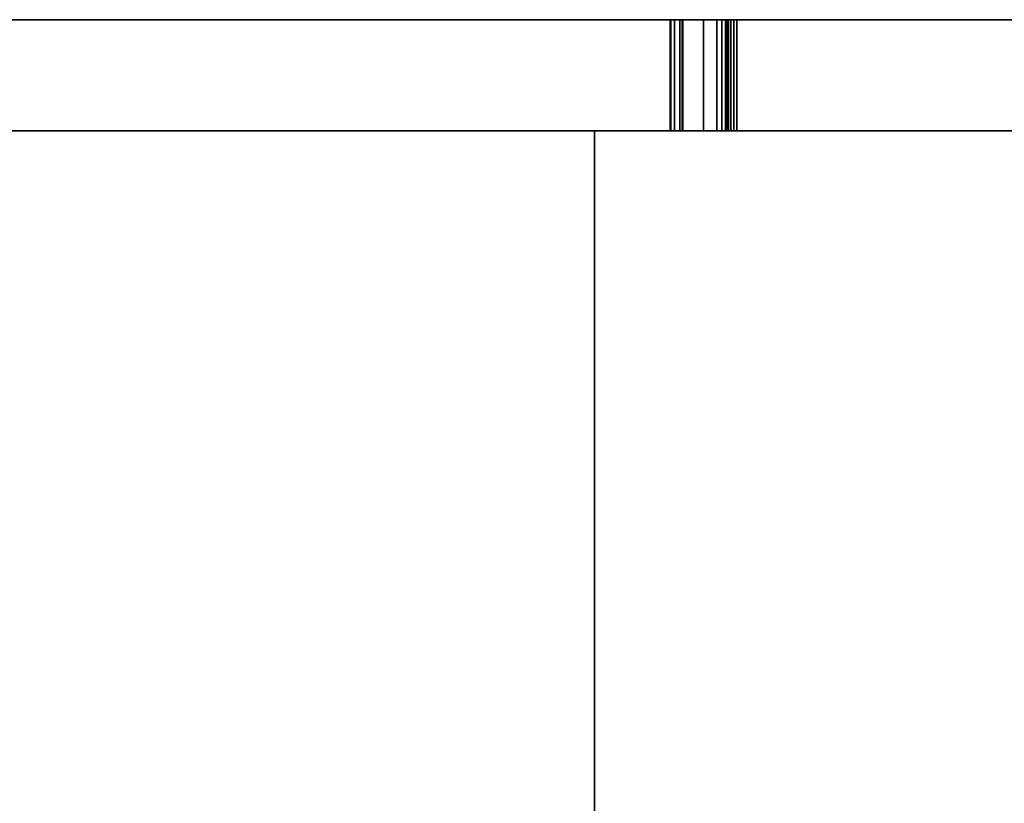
# Model space of a CAD drawing. Header units: inches. Extents: x -172 to 2825, y -1500 to 2400.
# Tile 23 of 47: x 971 to 1414, y 697 to 1050. Entities that reach past the tile are written whole.
import ezdxf

# ---------------------------------------------------------------- set-up
doc = ezdxf.new("R2010")
doc.units = ezdxf.units.IN
doc.layers.add('1', color=7, linetype='Continuous')

# ---------------------------------------------------------------- blocks, each defined once
blk = doc.blocks.new('UG_SURFACE_195')
at = {"layer": '1', "color": 160}
blk.add_3dface([(-1.721916, 986.537457, 839.999974), (-1.721916, 936.537504, 839.999974), (1428.278089, 936.537504, 839.999974), (1428.278089, 986.537457, 839.999974)], dxfattribs=at)
blk = doc.blocks.new('UG_SURFACE_196')
at = {"layer": '1', "color": 160}
for points in [[(1372.671485, 936.537504, -358.393401), (1368.278027, 936.537504, -369.000018), (1368.278027, 986.537457, -369.000018), (1372.671485, 986.537457, -358.393401)], [(1372.671485, 986.537457, -379.606605), (1368.278027, 986.537457, -369.000018), (1368.278027, 936.537504, -369.000018), (1372.671485, 936.537504, -379.606605)], [(1372.671485, 936.537504, -379.606605), (1383.278131, 936.537504, -384.000003), (1383.278131, 986.537457, -384.000003), (1372.671485, 986.537457, -379.606605)], [(1372.671485, 986.537457, -358.393401), (1383.278131, 986.537457, -354.000002), (1383.278131, 936.537504, -354.000002), (1372.671485, 936.537504, -358.393401)], [(1393.884659, 986.537457, -379.606605), (1383.278131, 986.537457, -384.000003), (1383.278131, 936.537504, -384.000003), (1393.884659, 936.537504, -379.606605)], [(1393.884659, 936.537504, -358.393401), (1383.278131, 936.537504, -354.000002), (1383.278131, 986.537457, -354.000002), (1393.884659, 986.537457, -358.393401)], [(1393.884659, 986.537457, -358.393401), (1398.278117, 986.537457, -369.000018), (1398.278117, 936.537504, -369.000018), (1393.884659, 936.537504, -358.393401)], [(1393.884659, 936.537504, -379.606605), (1398.278117, 936.537504, -369.000018), (1398.278117, 986.537457, -369.000018), (1393.884659, 986.537457, -379.606605)]]:
    blk.add_3dface(points, dxfattribs=at)
blk = doc.blocks.new('UG_SURFACE_197')
at = {"layer": '1', "color": 160}
blk.add_3dface([(1343.27805, 466.537476, -610.000014), (1343.27805, 936.537504, -610.000014), (1343.27805, 936.537504), (1343.27805, 466.537476)], dxfattribs=at)
blk = doc.blocks.new('UG_SURFACE_201')
at = {"layer": '1', "color": 160}
for points in [[(31.460494, 936.537504, -519.75584), (28.271075, 936.537504, -528.999984), (28.271075, 986.537457, -528.999984), (31.460494, 986.537457, -519.75584)], [(28.271075, 936.537504, -528.999984), (30.552462, 936.537504, -535.001099), (30.552462, 986.537457, -535.001099), (28.271075, 986.537457, -528.999984)], [(32.060083, 986.537457, -538.966894), (30.552462, 986.537457, -535.001099), (30.552462, 936.537504, -535.001099), (32.060083, 936.537504, -538.966894)], [(31.460494, 986.537457, -519.75584), (40.430445, 986.537457, -514.272273), (40.430445, 936.537504, -514.272273), (31.460494, 936.537504, -519.75584)], [(34.704823, 986.537457, -541.309893), (32.060083, 986.537457, -538.966894), (32.060083, 936.537504, -538.966894), (34.704823, 936.537504, -541.309893)], [(34.704823, 936.537504, -541.309893), (43.278087, 936.537504, -544.007003), (43.278087, 986.537457, -544.007003), (34.704823, 986.537457, -541.309893)], [(40.430445, 986.537457, -514.272273), (40.463176, 986.537457, -514.277637), (40.463176, 936.537504, -514.277637), (40.430445, 936.537504, -514.272273)], [(50.646398, 936.537504, -515.937507), (40.463176, 936.537504, -514.277637), (40.463176, 986.537457, -514.277637), (50.646398, 986.537457, -515.937507)], [(43.278087, 936.537504, -544.007003), (46.871319, 936.537504, -542.657971), (46.871319, 986.537457, -542.657971), (43.278087, 986.537457, -544.007003)], [(53.151146, 986.537457, -540.30031), (46.871319, 986.537457, -542.657971), (46.871319, 936.537504, -542.657971), (53.151146, 936.537504, -540.30031)], [(54.803912, 936.537504, -519.39249), (50.646398, 936.537504, -515.937507), (50.646398, 986.537457, -515.937507), (54.803912, 986.537457, -519.39249)], [(55.797335, 986.537457, -537.262619), (53.151146, 986.537457, -540.30031), (53.151146, 936.537504, -540.30031), (55.797335, 936.537504, -537.262619)], [(54.803912, 986.537457, -519.39249), (58.285091, 986.537457, -528.999984), (58.285091, 936.537504, -528.999984), (54.803912, 936.537504, -519.39249)], [(55.797335, 936.537504, -537.262619), (58.285091, 936.537504, -528.999984), (58.285091, 986.537457, -528.999984), (55.797335, 986.537457, -537.262619)]]:
    blk.add_3dface(points, dxfattribs=at)
blk = doc.blocks.new('UG_SURFACE_202')
at = {"layer": '1', "color": 160}
blk.add_3dface([(-1.721916, 986.537457, -610.000014), (-1.721916, 936.537504, -610.000014), (-1.721916, 936.537504, 839.999974), (-1.721916, 986.537457, 839.999974)], dxfattribs=at)
blk = doc.blocks.new('UG_SURFACE_203')
at = {"layer": '1', "color": 160}
blk.add_3dface([(83.278082, 466.537476), (83.278082, 936.537504), (83.278082, 936.537504, -610.000014), (83.278082, 466.537476, -610.000014)], dxfattribs=at)
blk = doc.blocks.new('UG_SURFACE_204')
at = {"layer": '1', "color": 160}
blk.add_3dface([(29.40998, 936.537504, 699.999988), (29.40998, 936.537504), (-312.722057, -3.462585), (-312.722057, -3.462585, 699.999988)], dxfattribs=at)
blk = doc.blocks.new('UG_SURFACE_205')
at = {"layer": '1', "color": 160}
for points in [[(461.81199, 888.228118, 699.999988), (443.278074, 986.537457, 699.999988), (983.278096, 986.537457, 699.999988)], [(606.3146, 738.628924, 699.999988), (522.359371, 795.618892, 699.999988), (461.81199, 888.228118, 699.999988), (983.278096, 986.537457, 699.999988)], [(983.278096, 986.537457, 699.999988), (713.278055, 716.537833, 699.999988), (606.3146, 738.628924, 699.999988)], [(904.196799, 795.618892, 699.999988), (811.628401, 735.087633, 699.999988), (713.278055, 716.537833, 699.999988), (983.278096, 986.537457, 699.999988)], [(983.278096, 986.537457, 699.999988), (960.25914, 877.449036, 699.999988), (904.196799, 795.618892, 699.999988)]]:
    blk.add_3dface(points, dxfattribs=at)
blk = doc.blocks.new('UG_SURFACE_208')
at = {"layer": '1', "color": 160}
for points in [[(-1.721916, 936.537504, 839.999974), (-1.721916, 936.537504, -64.20394), (13.074147, 936.537504, -64.20394), (13.074147, 936.537504, 839.999974)], [(-1.721916, 936.537504, -64.20394), (-1.721916, 936.537504, -129.000008), (13.074147, 936.537504, -129.000008), (13.074147, 936.537504, -64.20394)], [(-1.721916, 936.537504, -129.000008), (-1.721916, 936.537504, -224.203944), (13.074147, 936.537504, -224.203944), (13.074147, 936.537504, -129.000008)], [(-1.721916, 936.537504, -224.203944), (-1.721916, 936.537504, -289.000005), (13.074147, 936.537504, -289.000005), (13.074147, 936.537504, -224.203944)], [(-1.721916, 936.537504, -289.000005), (-1.721916, 936.537504, -384.203941), (13.074147, 936.537504, -384.203941), (13.074147, 936.537504, -289.000005)], [(-1.721916, 936.537504, -384.203941), (-1.721916, 936.537504, -449.000001), (13.074147, 936.537504, -449.000001), (13.074147, 936.537504, -384.203941)], [(-1.721916, 936.537504, -449.000001), (-1.721916, 936.537504, -544.203937), (13.074147, 936.537504, -544.203937), (13.074147, 936.537504, -449.000001)], [(-1.721916, 936.537504, -544.203937), (-1.721916, 936.537504, -610.000014), (13.074147, 936.537504, -610.000014), (13.074147, 936.537504, -544.203937)], [(13.074147, 936.537504, -544.203937), (713.281572, 936.537504, -544.203937), (43.278087, 936.537504, -544.007003)], [(713.281572, 936.537504, -449.000001), (13.074147, 936.537504, -449.000001), (50.646398, 936.537504, -515.937507), (54.803912, 936.537504, -519.39249)], [(43.278087, 936.537504, -544.007003), (34.704823, 936.537504, -541.309893), (13.074147, 936.537504, -544.203937)], [(13.074147, 936.537504, -449.000001), (40.430445, 936.537504, -514.272273), (50.646398, 936.537504, -515.937507)], [(13.074147, 936.537504, -449.000001), (13.074147, 936.537504, -544.203937), (28.271075, 936.537504, -528.999984), (31.460494, 936.537504, -519.75584)], [(34.704823, 936.537504, -541.309893), (32.060083, 936.537504, -538.966894), (13.074147, 936.537504, -544.203937)], [(32.060083, 936.537504, -538.966894), (28.271075, 936.537504, -528.999984), (13.074147, 936.537504, -544.203937)], [(31.460494, 936.537504, -519.75584), (40.430445, 936.537504, -514.272273), (13.074147, 936.537504, -449.000001)], [(13.074147, 936.537504, -384.203941), (713.281572, 936.537504, -384.203941), (43.278087, 936.537504, -384.007007)], [(713.281572, 936.537504, -289.000005), (13.074147, 936.537504, -289.000005), (50.646398, 936.537504, -355.937511), (54.803912, 936.537504, -359.392464)], [(43.278087, 936.537504, -384.007007), (34.704823, 936.537504, -381.309897), (13.074147, 936.537504, -384.203941)], [(13.074147, 936.537504, -289.000005), (40.430445, 936.537504, -354.272276), (50.646398, 936.537504, -355.937511)], [(13.074147, 936.537504, -289.000005), (13.074147, 936.537504, -384.203941), (28.271075, 936.537504, -369.000018), (31.460494, 936.537504, -359.755814)], [(34.704823, 936.537504, -381.309897), (32.060083, 936.537504, -378.966868), (13.074147, 936.537504, -384.203941)], [(32.060083, 936.537504, -378.966868), (28.271075, 936.537504, -369.000018), (13.074147, 936.537504, -384.203941)], [(31.460494, 936.537504, -359.755814), (40.430445, 936.537504, -354.272276), (13.074147, 936.537504, -289.000005)], [(13.074147, 936.537504, -224.203944), (713.281572, 936.537504, -224.203944), (43.278087, 936.537504, -224.00701)], [(713.281572, 936.537504, -129.000008), (13.074147, 936.537504, -129.000008), (50.646398, 936.537504, -195.937529), (54.803912, 936.537504, -199.392468)], [(43.278087, 936.537504, -224.00701), (34.704823, 936.537504, -221.309885), (13.074147, 936.537504, -224.203944)], [(13.074147, 936.537504, -129.000008), (40.430445, 936.537504, -194.27228), (50.646398, 936.537504, -195.937529)], [(13.074147, 936.537504, -129.000008), (13.074147, 936.537504, -224.203944), (28.271075, 936.537504, -209.000006), (31.460494, 936.537504, -199.755833)], [(34.704823, 936.537504, -221.309885), (32.060083, 936.537504, -218.966872), (13.074147, 936.537504, -224.203944)], [(32.060083, 936.537504, -218.966872), (28.271075, 936.537504, -209.000006), (13.074147, 936.537504, -224.203944)], [(31.460494, 936.537504, -199.755833), (40.430445, 936.537504, -194.27228), (13.074147, 936.537504, -129.000008)], [(13.074147, 936.537504, -64.20394), (713.281572, 936.537504, -64.20394), (43.278087, 936.537504, -64.007014)], [(43.278087, 936.537504, -64.007014), (34.704823, 936.537504, -61.309885), (13.074147, 936.537504, -64.20394)], [(713.281572, 936.537504, 839.999974), (13.074147, 936.537504, 839.999974), (40.430445, 936.537504, -34.27228), (50.646398, 936.537504, -35.937522)], [(13.074147, 936.537504, 839.999974), (13.074147, 936.537504, -64.20394), (28.271075, 936.537504, -49.00001), (31.460494, 936.537504, -39.755825)], [(34.704823, 936.537504, -61.309885), (32.060083, 936.537504, -58.966868), (13.074147, 936.537504, -64.20394)], [(32.060083, 936.537504, -58.966868), (28.271075, 936.537504, -49.00001), (13.074147, 936.537504, -64.20394)], [(31.460494, 936.537504, -39.755825), (40.430445, 936.537504, -34.27228), (13.074147, 936.537504, 839.999974)], [(13.074147, 936.537504, -64.20394), (13.074147, 936.537504, -129.000008), (713.281572, 936.537504, -129.000008), (713.281572, 936.537504, -64.20394)], [(13.074147, 936.537504, -224.203944), (13.074147, 936.537504, -289.000005), (713.281572, 936.537504, -289.000005), (713.281572, 936.537504, -224.203944)], [(13.074147, 936.537504, -384.203941), (13.074147, 936.537504, -449.000001), (713.281572, 936.537504, -449.000001), (713.281572, 936.537504, -384.203941)], [(13.074147, 936.537504, -544.203937), (13.074147, 936.537504, -610.000014), (713.281572, 936.537504, -610.000014), (713.281572, 936.537504, -544.203937)], [(53.151146, 936.537504, -60.300309), (43.278087, 936.537504, -64.007014), (713.281572, 936.537504, -64.20394)], [(53.151146, 936.537504, -220.300302), (43.278087, 936.537504, -224.00701), (713.281572, 936.537504, -224.203944)], [(53.151146, 936.537504, -380.300313), (43.278087, 936.537504, -384.007007), (713.281572, 936.537504, -384.203941)], [(53.151146, 936.537504, -540.30031), (43.278087, 936.537504, -544.007003), (713.281572, 936.537504, -544.203937)], [(713.281572, 936.537504, -64.20394), (713.281572, 936.537504, 839.999974), (50.646398, 936.537504, -35.937522), (54.803912, 936.537504, -39.392464)], [(55.797335, 936.537504, -537.262619), (53.151146, 936.537504, -540.30031), (713.281572, 936.537504, -544.203937)], [(55.797335, 936.537504, -377.262652), (53.151146, 936.537504, -380.300313), (713.281572, 936.537504, -384.203941)], [(55.797335, 936.537504, -217.262641), (53.151146, 936.537504, -220.300302), (713.281572, 936.537504, -224.203944)], [(55.797335, 936.537504, -57.26264), (53.151146, 936.537504, -60.300309), (713.281572, 936.537504, -64.20394)], [(54.803912, 936.537504, -519.39249), (58.285091, 936.537504, -528.999984), (713.281572, 936.537504, -544.203937), (713.281572, 936.537504, -449.000001)], [(54.803912, 936.537504, -359.392464), (58.285091, 936.537504, -368.999988), (713.281572, 936.537504, -384.203941), (713.281572, 936.537504, -289.000005)], [(54.803912, 936.537504, -199.392468), (58.285091, 936.537504, -209.000006), (713.281572, 936.537504, -224.203944), (713.281572, 936.537504, -129.000008)], [(54.803912, 936.537504, -39.392464), (58.285091, 936.537504, -49.000002), (713.281572, 936.537504, -64.20394)], [(713.281572, 936.537504, -544.203937), (58.285091, 936.537504, -528.999984), (55.797335, 936.537504, -537.262619)], [(713.281572, 936.537504, -384.203941), (58.285091, 936.537504, -368.999988), (55.797335, 936.537504, -377.262652)], [(713.281572, 936.537504, -224.203944), (58.285091, 936.537504, -209.000006), (55.797335, 936.537504, -217.262641)], [(713.281572, 936.537504, -64.20394), (58.285091, 936.537504, -49.000002), (55.797335, 936.537504, -57.26264)], [(713.281572, 936.537504, -449.000001), (713.281572, 936.537504, -544.203937), (1368.278027, 936.537504, -528.999984), (1372.671485, 936.537504, -518.393397)], [(1372.671485, 936.537504, -518.393397), (1383.278131, 936.537504, -513.999999), (1428.278089, 936.537504, -449.000001), (713.281572, 936.537504, -449.000001)], [(713.281572, 936.537504, -544.203937), (1428.278089, 936.537504, -544.203937), (1383.278131, 936.537504, -544.00003)], [(1383.278131, 936.537504, -544.00003), (1372.671485, 936.537504, -539.606631), (713.281572, 936.537504, -544.203937)], [(1372.671485, 936.537504, -539.606631), (1368.278027, 936.537504, -528.999984), (713.281572, 936.537504, -544.203937)], [(1428.278089, 936.537504, -289.000005), (713.281572, 936.537504, -289.000005), (1372.671485, 936.537504, -358.393401), (1383.278131, 936.537504, -354.000002)], [(713.281572, 936.537504, -384.203941), (1372.671485, 936.537504, -379.606605), (1368.278027, 936.537504, -369.000018)], [(1368.278027, 936.537504, -369.000018), (1372.671485, 936.537504, -358.393401), (713.281572, 936.537504, -289.000005), (713.281572, 936.537504, -384.203941)], [(713.281572, 936.537504, -384.203941), (1428.278089, 936.537504, -384.203941), (1383.278131, 936.537504, -384.000003)], [(1383.278131, 936.537504, -384.000003), (1372.671485, 936.537504, -379.606605), (713.281572, 936.537504, -384.203941)], [(1428.278089, 936.537504, -129.000008), (713.281572, 936.537504, -129.000008), (1372.671485, 936.537504, -198.393404), (1383.278131, 936.537504, -194.000006)], [(713.281572, 936.537504, -224.203944), (1372.671485, 936.537504, -219.606608), (1368.278027, 936.537504, -209.000006)], [(1368.278027, 936.537504, -209.000006), (1372.671485, 936.537504, -198.393404), (713.281572, 936.537504, -129.000008), (713.281572, 936.537504, -224.203944)], [(713.281572, 936.537504, -224.203944), (1428.278089, 936.537504, -224.203944), (1383.278131, 936.537504, -224.000007)], [(1383.278131, 936.537504, -224.000007), (1372.671485, 936.537504, -219.606608), (713.281572, 936.537504, -224.203944)], [(713.281572, 936.537504, 839.999974), (713.281572, 936.537504, -64.20394), (1368.278027, 936.537504, -49.000006), (1372.671485, 936.537504, -38.393404)], [(713.281572, 936.537504, -64.20394), (1428.278089, 936.537504, -64.20394), (1383.278131, 936.537504, -64.000003)], [(1372.671485, 936.537504, -38.393404), (1383.278131, 936.537504, -34.000006), (1428.278089, 936.537504, 839.999974), (713.281572, 936.537504, 839.999974)], [(1383.278131, 936.537504, -64.000003), (1372.671485, 936.537504, -59.606608), (713.281572, 936.537504, -64.20394)], [(1372.671485, 936.537504, -59.606608), (1368.278027, 936.537504, -49.000006), (713.281572, 936.537504, -64.20394)], [(713.281572, 936.537504, -64.20394), (713.281572, 936.537504, -129.000008), (1428.278089, 936.537504, -129.000008), (1428.278089, 936.537504, -64.20394)], [(713.281572, 936.537504, -224.203944), (713.281572, 936.537504, -289.000005), (1428.278089, 936.537504, -289.000005), (1428.278089, 936.537504, -224.203944)], [(713.281572, 936.537504, -384.203941), (713.281572, 936.537504, -449.000001), (1428.278089, 936.537504, -449.000001), (1428.278089, 936.537504, -384.203941)], [(713.281572, 936.537504, -544.203937), (713.281572, 936.537504, -610.000014), (1428.278089, 936.537504, -610.000014), (1428.278089, 936.537504, -544.203937)], [(1428.278089, 936.537504, -449.000001), (1383.278131, 936.537504, -513.999999), (1393.884659, 936.537504, -518.393397)], [(1383.278131, 936.537504, -354.000002), (1393.884659, 936.537504, -358.393401), (1428.278089, 936.537504, -289.000005)], [(1383.278131, 936.537504, -194.000006), (1393.884659, 936.537504, -198.393404), (1428.278089, 936.537504, -129.000008)], [(1428.278089, 936.537504, 839.999974), (1383.278131, 936.537504, -34.000006), (1393.884659, 936.537504, -38.393404)], [(1393.884659, 936.537504, -59.606608), (1383.278131, 936.537504, -64.000003), (1428.278089, 936.537504, -64.20394)], [(1393.884659, 936.537504, -219.606608), (1383.278131, 936.537504, -224.000007), (1428.278089, 936.537504, -224.203944)], [(1393.884659, 936.537504, -379.606605), (1383.278131, 936.537504, -384.000003), (1428.278089, 936.537504, -384.203941)], [(1393.884659, 936.537504, -539.606631), (1383.278131, 936.537504, -544.00003), (1428.278089, 936.537504, -544.203937)], [(1428.278089, 936.537504, -544.203937), (1398.278117, 936.537504, -528.999984), (1393.884659, 936.537504, -539.606631)], [(1393.884659, 936.537504, -518.393397), (1398.278117, 936.537504, -528.999984), (1428.278089, 936.537504, -544.203937), (1428.278089, 936.537504, -449.000001)], [(1428.278089, 936.537504, -384.203941), (1428.278089, 936.537504, -289.000005), (1393.884659, 936.537504, -358.393401), (1398.278117, 936.537504, -369.000018)], [(1398.278117, 936.537504, -369.000018), (1393.884659, 936.537504, -379.606605), (1428.278089, 936.537504, -384.203941)], [(1428.278089, 936.537504, -224.203944), (1428.278089, 936.537504, -129.000008), (1393.884659, 936.537504, -198.393404), (1398.278117, 936.537504, -209.000006)], [(1398.278117, 936.537504, -209.000006), (1393.884659, 936.537504, -219.606608), (1428.278089, 936.537504, -224.203944)], [(1428.278089, 936.537504, -64.20394), (1398.278117, 936.537504, -49.000006), (1393.884659, 936.537504, -59.606608)], [(1393.884659, 936.537504, -38.393404), (1398.278117, 936.537504, -49.000006), (1428.278089, 936.537504, -64.20394), (1428.278089, 936.537504, 839.999974)]]:
    blk.add_3dface(points, dxfattribs=at)
blk = doc.blocks.new('UG_SURFACE_209')
at = {"layer": '1', "color": 160}
for points in [[(31.460494, 936.537504, -39.755825), (28.271075, 936.537504, -49.00001), (28.271075, 986.537457, -49.00001), (31.460494, 986.537457, -39.755825)], [(28.271075, 936.537504, -49.00001), (30.552462, 936.537504, -55.001121), (30.552462, 986.537457, -55.001121), (28.271075, 986.537457, -49.00001)], [(32.060083, 986.537457, -58.966868), (30.552462, 986.537457, -55.001121), (30.552462, 936.537504, -55.001121), (32.060083, 936.537504, -58.966868)], [(31.460494, 986.537457, -39.755825), (40.430445, 986.537457, -34.27228), (40.430445, 936.537504, -34.27228), (31.460494, 936.537504, -39.755825)], [(34.704823, 986.537457, -61.309885), (32.060083, 986.537457, -58.966868), (32.060083, 936.537504, -58.966868), (34.704823, 936.537504, -61.309885)], [(34.704823, 936.537504, -61.309885), (43.278087, 936.537504, -64.007014), (43.278087, 986.537457, -64.007014), (34.704823, 986.537457, -61.309885)], [(40.430445, 986.537457, -34.27228), (40.463176, 986.537457, -34.277614), (40.463176, 936.537504, -34.277614), (40.430445, 936.537504, -34.27228)], [(50.646398, 936.537504, -35.937522), (40.463176, 936.537504, -34.277614), (40.463176, 986.537457, -34.277614), (50.646398, 986.537457, -35.937522)], [(43.278087, 936.537504, -64.007014), (46.871319, 936.537504, -62.657982), (46.871319, 986.537457, -62.657982), (43.278087, 986.537457, -64.007014)], [(53.151146, 986.537457, -60.300309), (46.871319, 986.537457, -62.657982), (46.871319, 936.537504, -62.657982), (53.151146, 936.537504, -60.300309)], [(54.803912, 936.537504, -39.392464), (50.646398, 936.537504, -35.937522), (50.646398, 986.537457, -35.937522), (54.803912, 986.537457, -39.392464)], [(55.797335, 986.537457, -57.26264), (53.151146, 986.537457, -60.300309), (53.151146, 936.537504, -60.300309), (55.797335, 936.537504, -57.26264)], [(54.803912, 986.537457, -39.392464), (58.285091, 986.537457, -49.000002), (58.285091, 936.537504, -49.000002), (54.803912, 936.537504, -39.392464)], [(55.797335, 936.537504, -57.26264), (58.285091, 936.537504, -49.000002), (58.285091, 986.537457, -49.000002), (55.797335, 986.537457, -57.26264)]]:
    blk.add_3dface(points, dxfattribs=at)
blk = doc.blocks.new('UG_SURFACE_214')
at = {"layer": '1', "color": 160}
for points in [[(1372.671485, 936.537504, -198.393404), (1368.278027, 936.537504, -209.000006), (1368.278027, 986.537457, -209.000006), (1372.671485, 986.537457, -198.393404)], [(1372.671485, 986.537457, -219.606608), (1368.278027, 986.537457, -209.000006), (1368.278027, 936.537504, -209.000006), (1372.671485, 936.537504, -219.606608)], [(1372.671485, 936.537504, -219.606608), (1383.278131, 936.537504, -224.000007), (1383.278131, 986.537457, -224.000007), (1372.671485, 986.537457, -219.606608)], [(1372.671485, 986.537457, -198.393404), (1383.278131, 986.537457, -194.000006), (1383.278131, 936.537504, -194.000006), (1372.671485, 936.537504, -198.393404)], [(1393.884659, 986.537457, -219.606608), (1383.278131, 986.537457, -224.000007), (1383.278131, 936.537504, -224.000007), (1393.884659, 936.537504, -219.606608)], [(1393.884659, 936.537504, -198.393404), (1383.278131, 936.537504, -194.000006), (1383.278131, 986.537457, -194.000006), (1393.884659, 986.537457, -198.393404)], [(1393.884659, 986.537457, -198.393404), (1398.278117, 986.537457, -209.000006), (1398.278117, 936.537504, -209.000006), (1393.884659, 936.537504, -198.393404)], [(1393.884659, 936.537504, -219.606608), (1398.278117, 936.537504, -209.000006), (1398.278117, 986.537457, -209.000006), (1393.884659, 986.537457, -219.606608)]]:
    blk.add_3dface(points, dxfattribs=at)
blk = doc.blocks.new('UG_SURFACE_215')
at = {"layer": '1', "color": 160}
for points in [[(1372.671485, 936.537504, -518.393397), (1368.278027, 936.537504, -528.999984), (1368.278027, 986.537457, -528.999984), (1372.671485, 986.537457, -518.393397)], [(1372.671485, 986.537457, -539.606631), (1368.278027, 986.537457, -528.999984), (1368.278027, 936.537504, -528.999984), (1372.671485, 936.537504, -539.606631)], [(1372.671485, 936.537504, -539.606631), (1383.278131, 936.537504, -544.00003), (1383.278131, 986.537457, -544.00003), (1372.671485, 986.537457, -539.606631)], [(1372.671485, 986.537457, -518.393397), (1383.278131, 986.537457, -513.999999), (1383.278131, 936.537504, -513.999999), (1372.671485, 936.537504, -518.393397)], [(1393.884659, 986.537457, -539.606631), (1383.278131, 986.537457, -544.00003), (1383.278131, 936.537504, -544.00003), (1393.884659, 936.537504, -539.606631)], [(1393.884659, 936.537504, -518.393397), (1383.278131, 936.537504, -513.999999), (1383.278131, 986.537457, -513.999999), (1393.884659, 986.537457, -518.393397)], [(1393.884659, 986.537457, -518.393397), (1398.278117, 986.537457, -528.999984), (1398.278117, 936.537504, -528.999984), (1393.884659, 936.537504, -518.393397)], [(1393.884659, 936.537504, -539.606631), (1398.278117, 936.537504, -528.999984), (1398.278117, 986.537457, -528.999984), (1393.884659, 986.537457, -539.606631)]]:
    blk.add_3dface(points, dxfattribs=at)
blk = doc.blocks.new('UG_SURFACE_216')
at = {"layer": '1', "color": 160}
blk.add_3dface([(1397.146106, 936.537504, 699.999988), (1397.146106, 936.537504), (29.40998, 936.537504), (29.40998, 936.537504, 699.999988)], dxfattribs=at)
blk = doc.blocks.new('UG_SURFACE_217')
at = {"layer": '1', "color": 160}
for points in [[(983.278096, 986.537457, 849.999964), (443.278074, 986.537457, 849.999964), (461.81199, 888.228118, 849.999964)], [(983.278096, 986.537457, 849.999964), (461.81199, 888.228118, 849.999964), (522.359371, 795.618892, 849.999964), (606.3146, 738.628924, 849.999964)], [(606.3146, 738.628924, 849.999964), (713.278055, 716.537833, 849.999964), (983.278096, 986.537457, 849.999964)], [(983.278096, 986.537457, 849.999964), (713.278055, 716.537833, 849.999964), (811.628401, 735.087633, 849.999964), (904.196799, 795.618892, 849.999964)], [(904.196799, 795.618892, 849.999964), (960.25914, 877.449036, 849.999964), (983.278096, 986.537457, 849.999964)]]:
    blk.add_3dface(points, dxfattribs=at)
blk = doc.blocks.new('UG_SURFACE_220')
at = {"layer": '1', "color": 160}
for points in [[(13.074147, 986.537457, 839.999974), (13.074147, 986.537457, -64.20394), (-1.721916, 986.537457, -64.20394), (-1.721916, 986.537457, 839.999974)], [(13.074147, 986.537457, -64.20394), (13.074147, 986.537457, -129.000008), (-1.721916, 986.537457, -129.000008), (-1.721916, 986.537457, -64.20394)], [(13.074147, 986.537457, -129.000008), (13.074147, 986.537457, -224.203944), (-1.721916, 986.537457, -224.203944), (-1.721916, 986.537457, -129.000008)], [(13.074147, 986.537457, -224.203944), (13.074147, 986.537457, -289.000005), (-1.721916, 986.537457, -289.000005), (-1.721916, 986.537457, -224.203944)], [(13.074147, 986.537457, -289.000005), (13.074147, 986.537457, -384.203941), (-1.721916, 986.537457, -384.203941), (-1.721916, 986.537457, -289.000005)], [(13.074147, 986.537457, -384.203941), (13.074147, 986.537457, -449.000001), (-1.721916, 986.537457, -449.000001), (-1.721916, 986.537457, -384.203941)], [(13.074147, 986.537457, -449.000001), (13.074147, 986.537457, -544.203937), (-1.721916, 986.537457, -544.203937), (-1.721916, 986.537457, -449.000001)], [(13.074147, 986.537457, -544.203937), (13.074147, 986.537457, -610.000014), (-1.721916, 986.537457, -610.000014), (-1.721916, 986.537457, -544.203937)], [(713.281572, 986.537457, -544.203937), (13.074147, 986.537457, -544.203937), (43.278087, 986.537457, -544.007003)], [(54.803912, 986.537457, -519.39249), (50.646398, 986.537457, -515.937507), (13.074147, 986.537457, -449.000001), (713.281572, 986.537457, -449.000001)], [(13.074147, 986.537457, -544.203937), (32.060083, 986.537457, -538.966894), (34.704823, 986.537457, -541.309893)], [(13.074147, 986.537457, -544.203937), (28.271075, 986.537457, -528.999984), (32.060083, 986.537457, -538.966894)], [(34.704823, 986.537457, -541.309893), (43.278087, 986.537457, -544.007003), (13.074147, 986.537457, -544.203937)], [(50.646398, 986.537457, -515.937507), (40.430445, 986.537457, -514.272273), (13.074147, 986.537457, -449.000001)], [(13.074147, 986.537457, -449.000001), (40.430445, 986.537457, -514.272273), (31.460494, 986.537457, -519.75584)], [(31.460494, 986.537457, -519.75584), (28.271075, 986.537457, -528.999984), (13.074147, 986.537457, -544.203937), (13.074147, 986.537457, -449.000001)], [(713.281572, 986.537457, -384.203941), (13.074147, 986.537457, -384.203941), (43.278087, 986.537457, -384.007007)], [(54.803912, 986.537457, -359.392464), (50.646398, 986.537457, -355.937511), (13.074147, 986.537457, -289.000005), (713.281572, 986.537457, -289.000005)], [(13.074147, 986.537457, -384.203941), (32.060083, 986.537457, -378.966868), (34.704823, 986.537457, -381.309897)], [(13.074147, 986.537457, -384.203941), (28.271075, 986.537457, -369.000018), (32.060083, 986.537457, -378.966868)], [(34.704823, 986.537457, -381.309897), (43.278087, 986.537457, -384.007007), (13.074147, 986.537457, -384.203941)], [(50.646398, 986.537457, -355.937511), (40.430445, 986.537457, -354.272276), (13.074147, 986.537457, -289.000005)], [(13.074147, 986.537457, -289.000005), (40.430445, 986.537457, -354.272276), (31.460494, 986.537457, -359.755814)], [(31.460494, 986.537457, -359.755814), (28.271075, 986.537457, -369.000018), (13.074147, 986.537457, -384.203941), (13.074147, 986.537457, -289.000005)], [(713.281572, 986.537457, -224.203944), (13.074147, 986.537457, -224.203944), (43.278087, 986.537457, -224.00701)], [(54.803912, 986.537457, -199.392468), (50.646398, 986.537457, -195.937529), (13.074147, 986.537457, -129.000008), (713.281572, 986.537457, -129.000008)], [(13.074147, 986.537457, -224.203944), (32.060083, 986.537457, -218.966872), (34.704823, 986.537457, -221.309885)], [(13.074147, 986.537457, -224.203944), (28.271075, 986.537457, -209.000006), (32.060083, 986.537457, -218.966872)], [(34.704823, 986.537457, -221.309885), (43.278087, 986.537457, -224.00701), (13.074147, 986.537457, -224.203944)], [(50.646398, 986.537457, -195.937529), (40.430445, 986.537457, -194.27228), (13.074147, 986.537457, -129.000008)], [(13.074147, 986.537457, -129.000008), (40.430445, 986.537457, -194.27228), (31.460494, 986.537457, -199.755833)], [(31.460494, 986.537457, -199.755833), (28.271075, 986.537457, -209.000006), (13.074147, 986.537457, -224.203944), (13.074147, 986.537457, -129.000008)], [(713.281572, 986.537457, -64.20394), (13.074147, 986.537457, -64.20394), (43.278087, 986.537457, -64.007014)], [(13.074147, 986.537457, -64.20394), (32.060083, 986.537457, -58.966868), (34.704823, 986.537457, -61.309885)], [(13.074147, 986.537457, -64.20394), (28.271075, 986.537457, -49.00001), (32.060083, 986.537457, -58.966868)], [(34.704823, 986.537457, -61.309885), (43.278087, 986.537457, -64.007014), (13.074147, 986.537457, -64.20394)], [(50.646398, 986.537457, -35.937522), (40.430445, 986.537457, -34.27228), (13.074147, 986.537457, 839.999974), (713.281572, 986.537457, 839.999974)], [(13.074147, 986.537457, 839.999974), (40.430445, 986.537457, -34.27228), (31.460494, 986.537457, -39.755825)], [(31.460494, 986.537457, -39.755825), (28.271075, 986.537457, -49.00001), (13.074147, 986.537457, -64.20394), (13.074147, 986.537457, 839.999974)], [(713.281572, 986.537457, -64.20394), (713.281572, 986.537457, -129.000008), (13.074147, 986.537457, -129.000008), (13.074147, 986.537457, -64.20394)], [(713.281572, 986.537457, -224.203944), (713.281572, 986.537457, -289.000005), (13.074147, 986.537457, -289.000005), (13.074147, 986.537457, -224.203944)], [(713.281572, 986.537457, -384.203941), (713.281572, 986.537457, -449.000001), (13.074147, 986.537457, -449.000001), (13.074147, 986.537457, -384.203941)], [(713.281572, 986.537457, -544.203937), (713.281572, 986.537457, -610.000014), (13.074147, 986.537457, -610.000014), (13.074147, 986.537457, -544.203937)], [(43.278087, 986.537457, -544.007003), (53.151146, 986.537457, -540.30031), (713.281572, 986.537457, -544.203937)], [(43.278087, 986.537457, -384.007007), (53.151146, 986.537457, -380.300313), (713.281572, 986.537457, -384.203941)], [(43.278087, 986.537457, -224.00701), (53.151146, 986.537457, -220.300302), (713.281572, 986.537457, -224.203944)], [(43.278087, 986.537457, -64.007014), (53.151146, 986.537457, -60.300309), (713.281572, 986.537457, -64.20394)], [(54.803912, 986.537457, -39.392464), (50.646398, 986.537457, -35.937522), (713.281572, 986.537457, 839.999974)], [(713.281572, 986.537457, -544.203937), (53.151146, 986.537457, -540.30031), (55.797335, 986.537457, -537.262619)], [(713.281572, 986.537457, -384.203941), (53.151146, 986.537457, -380.300313), (55.797335, 986.537457, -377.262652)], [(713.281572, 986.537457, -224.203944), (53.151146, 986.537457, -220.300302), (55.797335, 986.537457, -217.262641)], [(713.281572, 986.537457, -64.20394), (53.151146, 986.537457, -60.300309), (55.797335, 986.537457, -57.26264)], [(713.281572, 986.537457, -449.000001), (713.281572, 986.537457, -544.203937), (58.285091, 986.537457, -528.999984), (54.803912, 986.537457, -519.39249)], [(713.281572, 986.537457, -289.000005), (713.281572, 986.537457, -384.203941), (58.285091, 986.537457, -368.999988), (54.803912, 986.537457, -359.392464)], [(713.281572, 986.537457, -129.000008), (713.281572, 986.537457, -224.203944), (58.285091, 986.537457, -209.000006), (54.803912, 986.537457, -199.392468)], [(713.281572, 986.537457, 839.999974), (713.281572, 986.537457, -64.20394), (58.285091, 986.537457, -49.000002), (54.803912, 986.537457, -39.392464)], [(55.797335, 986.537457, -537.262619), (58.285091, 986.537457, -528.999984), (713.281572, 986.537457, -544.203937)], [(55.797335, 986.537457, -377.262652), (58.285091, 986.537457, -368.999988), (713.281572, 986.537457, -384.203941)], [(55.797335, 986.537457, -217.262641), (58.285091, 986.537457, -209.000006), (713.281572, 986.537457, -224.203944)], [(55.797335, 986.537457, -57.26264), (58.285091, 986.537457, -49.000002), (713.281572, 986.537457, -64.20394)], [(1428.278089, 986.537457, -544.203937), (713.281572, 986.537457, -544.203937), (1383.278131, 986.537457, -544.00003)], [(713.281572, 986.537457, -544.203937), (1368.278027, 986.537457, -528.999984), (1372.671485, 986.537457, -539.606631)], [(1372.671485, 986.537457, -539.606631), (1383.278131, 986.537457, -544.00003), (713.281572, 986.537457, -544.203937)], [(713.281572, 986.537457, -449.000001), (1428.278089, 986.537457, -449.000001), (1383.278131, 986.537457, -513.999999), (1372.671485, 986.537457, -518.393397)], [(1372.671485, 986.537457, -518.393397), (1368.278027, 986.537457, -528.999984), (713.281572, 986.537457, -544.203937), (713.281572, 986.537457, -449.000001)], [(1428.278089, 986.537457, -384.203941), (713.281572, 986.537457, -384.203941), (1383.278131, 986.537457, -384.000003)], [(713.281572, 986.537457, -384.203941), (1372.671485, 986.537457, -379.606605), (1383.278131, 986.537457, -384.000003)], [(713.281572, 986.537457, -384.203941), (713.281572, 986.537457, -289.000005), (1372.671485, 986.537457, -358.393401), (1368.278027, 986.537457, -369.000018)], [(1368.278027, 986.537457, -369.000018), (1372.671485, 986.537457, -379.606605), (713.281572, 986.537457, -384.203941)], [(713.281572, 986.537457, -289.000005), (1428.278089, 986.537457, -289.000005), (1383.278131, 986.537457, -354.000002), (1372.671485, 986.537457, -358.393401)], [(1428.278089, 986.537457, -224.203944), (713.281572, 986.537457, -224.203944), (1383.278131, 986.537457, -224.000007)], [(713.281572, 986.537457, -224.203944), (1372.671485, 986.537457, -219.606608), (1383.278131, 986.537457, -224.000007)], [(713.281572, 986.537457, -224.203944), (713.281572, 986.537457, -129.000008), (1372.671485, 986.537457, -198.393404), (1368.278027, 986.537457, -209.000006)], [(1368.278027, 986.537457, -209.000006), (1372.671485, 986.537457, -219.606608), (713.281572, 986.537457, -224.203944)], [(713.281572, 986.537457, -129.000008), (1428.278089, 986.537457, -129.000008), (1383.278131, 986.537457, -194.000006), (1372.671485, 986.537457, -198.393404)], [(1428.278089, 986.537457, -64.20394), (713.281572, 986.537457, -64.20394), (1383.278131, 986.537457, -64.000003)], [(713.281572, 986.537457, -64.20394), (1368.278027, 986.537457, -49.000006), (1372.671485, 986.537457, -59.606608)], [(1372.671485, 986.537457, -59.606608), (1383.278131, 986.537457, -64.000003), (713.281572, 986.537457, -64.20394)], [(713.281572, 986.537457, 839.999974), (1428.278089, 986.537457, 839.999974), (1383.278131, 986.537457, -34.000006), (1372.671485, 986.537457, -38.393404)], [(1372.671485, 986.537457, -38.393404), (1368.278027, 986.537457, -49.000006), (713.281572, 986.537457, -64.20394), (713.281572, 986.537457, 839.999974)], [(1428.278089, 986.537457, -64.20394), (1428.278089, 986.537457, -129.000008), (713.281572, 986.537457, -129.000008), (713.281572, 986.537457, -64.20394)], [(1428.278089, 986.537457, -224.203944), (1428.278089, 986.537457, -289.000005), (713.281572, 986.537457, -289.000005), (713.281572, 986.537457, -224.203944)], [(1428.278089, 986.537457, -384.203941), (1428.278089, 986.537457, -449.000001), (713.281572, 986.537457, -449.000001), (713.281572, 986.537457, -384.203941)], [(1428.278089, 986.537457, -544.203937), (1428.278089, 986.537457, -610.000014), (713.281572, 986.537457, -610.000014), (713.281572, 986.537457, -544.203937)], [(1383.278131, 986.537457, -544.00003), (1393.884659, 986.537457, -539.606631), (1428.278089, 986.537457, -544.203937)], [(1383.278131, 986.537457, -384.000003), (1393.884659, 986.537457, -379.606605), (1428.278089, 986.537457, -384.203941)], [(1383.278131, 986.537457, -224.000007), (1393.884659, 986.537457, -219.606608), (1428.278089, 986.537457, -224.203944)], [(1383.278131, 986.537457, -64.000003), (1393.884659, 986.537457, -59.606608), (1428.278089, 986.537457, -64.20394)], [(1393.884659, 986.537457, -38.393404), (1383.278131, 986.537457, -34.000006), (1428.278089, 986.537457, 839.999974)], [(1393.884659, 986.537457, -198.393404), (1383.278131, 986.537457, -194.000006), (1428.278089, 986.537457, -129.000008)], [(1393.884659, 986.537457, -358.393401), (1383.278131, 986.537457, -354.000002), (1428.278089, 986.537457, -289.000005)], [(1393.884659, 986.537457, -518.393397), (1383.278131, 986.537457, -513.999999), (1428.278089, 986.537457, -449.000001)], [(1428.278089, 986.537457, -449.000001), (1428.278089, 986.537457, -544.203937), (1398.278117, 986.537457, -528.999984), (1393.884659, 986.537457, -518.393397)], [(1393.884659, 986.537457, -539.606631), (1398.278117, 986.537457, -528.999984), (1428.278089, 986.537457, -544.203937)], [(1428.278089, 986.537457, -384.203941), (1393.884659, 986.537457, -379.606605), (1398.278117, 986.537457, -369.000018)], [(1398.278117, 986.537457, -369.000018), (1393.884659, 986.537457, -358.393401), (1428.278089, 986.537457, -289.000005), (1428.278089, 986.537457, -384.203941)], [(1428.278089, 986.537457, -224.203944), (1393.884659, 986.537457, -219.606608), (1398.278117, 986.537457, -209.000006)], [(1398.278117, 986.537457, -209.000006), (1393.884659, 986.537457, -198.393404), (1428.278089, 986.537457, -129.000008), (1428.278089, 986.537457, -224.203944)], [(1393.884659, 986.537457, -59.606608), (1398.278117, 986.537457, -49.000006), (1428.278089, 986.537457, -64.20394)], [(1428.278089, 986.537457, 839.999974), (1428.278089, 986.537457, -64.20394), (1398.278117, 986.537457, -49.000006), (1393.884659, 986.537457, -38.393404)]]:
    blk.add_3dface(points, dxfattribs=at)
blk = doc.blocks.new('UG_SURFACE_221')
at = {"layer": '1', "color": 160}
for points in [[(31.460494, 936.537504, -359.755814), (28.271075, 936.537504, -369.000018), (28.271075, 986.537457, -369.000018), (31.460494, 986.537457, -359.755814)], [(28.271075, 936.537504, -369.000018), (30.552462, 936.537504, -375.001132), (30.552462, 986.537457, -375.001132), (28.271075, 986.537457, -369.000018)], [(32.060083, 986.537457, -378.966868), (30.552462, 986.537457, -375.001132), (30.552462, 936.537504, -375.001132), (32.060083, 936.537504, -378.966868)], [(31.460494, 986.537457, -359.755814), (40.430445, 986.537457, -354.272276), (40.430445, 936.537504, -354.272276), (31.460494, 936.537504, -359.755814)], [(34.704823, 986.537457, -381.309897), (32.060083, 986.537457, -378.966868), (32.060083, 936.537504, -378.966868), (34.704823, 936.537504, -381.309897)], [(34.704823, 936.537504, -381.309897), (43.278087, 936.537504, -384.007007), (43.278087, 986.537457, -384.007007), (34.704823, 986.537457, -381.309897)], [(40.430445, 986.537457, -354.272276), (40.463176, 986.537457, -354.277611), (40.463176, 936.537504, -354.277611), (40.430445, 936.537504, -354.272276)], [(50.646398, 936.537504, -355.937511), (40.463176, 936.537504, -354.277611), (40.463176, 986.537457, -354.277611), (50.646398, 986.537457, -355.937511)], [(43.278087, 936.537504, -384.007007), (46.871319, 936.537504, -382.657975), (46.871319, 986.537457, -382.657975), (43.278087, 986.537457, -384.007007)], [(53.151146, 986.537457, -380.300313), (46.871319, 986.537457, -382.657975), (46.871319, 936.537504, -382.657975), (53.151146, 936.537504, -380.300313)], [(54.803912, 936.537504, -359.392464), (50.646398, 936.537504, -355.937511), (50.646398, 986.537457, -355.937511), (54.803912, 986.537457, -359.392464)], [(55.797335, 986.537457, -377.262652), (53.151146, 986.537457, -380.300313), (53.151146, 936.537504, -380.300313), (55.797335, 936.537504, -377.262652)], [(54.803912, 986.537457, -359.392464), (58.285091, 986.537457, -368.999988), (58.285091, 936.537504, -368.999988), (54.803912, 936.537504, -359.392464)], [(55.797335, 936.537504, -377.262652), (58.285091, 936.537504, -368.999988), (58.285091, 986.537457, -368.999988), (55.797335, 986.537457, -377.262652)]]:
    blk.add_3dface(points, dxfattribs=at)
blk = doc.blocks.new('UG_SURFACE_222')
at = {"layer": '1', "color": 160}
blk.add_3dface([(83.278082, 936.537504, -610.000014), (83.278082, 936.537504), (1343.27805, 936.537504), (1343.27805, 936.537504, -610.000014)], dxfattribs=at)
blk = doc.blocks.new('UG_SURFACE_223')
at = {"layer": '1', "color": 160}
blk.add_3dface([(1739.278078, -3.462533, 699.999988), (1739.278078, -3.462533), (1397.146106, 936.537504), (1397.146106, 936.537504, 699.999988)], dxfattribs=at)
blk = doc.blocks.new('UG_SURFACE_226')
at = {"layer": '1', "color": 160}
for points in [[(1372.671485, 936.537504, -38.393404), (1368.278027, 936.537504, -49.000006), (1368.278027, 986.537457, -49.000006), (1372.671485, 986.537457, -38.393404)], [(1372.671485, 986.537457, -59.606608), (1368.278027, 986.537457, -49.000006), (1368.278027, 936.537504, -49.000006), (1372.671485, 936.537504, -59.606608)], [(1372.671485, 936.537504, -59.606608), (1383.278131, 936.537504, -64.000003), (1383.278131, 986.537457, -64.000003), (1372.671485, 986.537457, -59.606608)], [(1372.671485, 986.537457, -38.393404), (1383.278131, 986.537457, -34.000006), (1383.278131, 936.537504, -34.000006), (1372.671485, 936.537504, -38.393404)], [(1393.884659, 986.537457, -59.606608), (1383.278131, 986.537457, -64.000003), (1383.278131, 936.537504, -64.000003), (1393.884659, 936.537504, -59.606608)], [(1393.884659, 936.537504, -38.393404), (1383.278131, 936.537504, -34.000006), (1383.278131, 986.537457, -34.000006), (1393.884659, 986.537457, -38.393404)], [(1393.884659, 986.537457, -38.393404), (1398.278117, 986.537457, -49.000006), (1398.278117, 936.537504, -49.000006), (1393.884659, 936.537504, -38.393404)], [(1393.884659, 936.537504, -59.606608), (1398.278117, 936.537504, -49.000006), (1398.278117, 986.537457, -49.000006), (1393.884659, 986.537457, -59.606608)]]:
    blk.add_3dface(points, dxfattribs=at)
blk = doc.blocks.new('UG_SURFACE_227')
at = {"layer": '1', "color": 160}
blk.add_3dface([(1428.278089, 986.537457, -610.000014), (1428.278089, 936.537504, -610.000014), (-1.721916, 936.537504, -610.000014), (-1.721916, 986.537457, -610.000014)], dxfattribs=at)
blk = doc.blocks.new('UG_SURFACE_229')
at = {"layer": '1', "color": 160}
for points in [[(461.81199, 888.228118, 849.999964), (443.278074, 986.537457, 849.999964), (443.278074, 986.537457, 699.999988), (461.81199, 888.228118, 699.999988)], [(960.25914, 877.449036, 699.999988), (983.278096, 986.537457, 699.999988), (983.278096, 986.537457, 849.999964), (960.25914, 877.449036, 849.999964)], [(461.81199, 888.228118, 699.999988), (472.89747, 871.272504, 699.999988), (472.89747, 871.272504, 849.999964), (461.81199, 888.228118, 849.999964)], [(960.25914, 877.449036, 849.999964), (955.312908, 870.229363, 849.999964), (955.312908, 870.229363, 699.999988), (960.25914, 877.449036, 699.999988)], [(522.359371, 795.618892, 849.999964), (472.89747, 871.272504, 849.999964), (472.89747, 871.272504, 699.999988), (522.359371, 795.618892, 699.999988)], [(904.196799, 795.618892, 699.999988), (955.312908, 870.229363, 699.999988), (955.312908, 870.229363, 849.999964), (904.196799, 795.618892, 849.999964)], [(522.359371, 795.618892, 699.999988), (547.189891, 778.763592, 699.999988), (547.189891, 778.763592, 849.999964), (522.359371, 795.618892, 849.999964)], [(904.196799, 795.618892, 849.999964), (879.140973, 779.234648, 849.999964), (879.140973, 779.234648, 699.999988), (904.196799, 795.618892, 699.999988)], [(606.3146, 738.628924, 849.999964), (547.189891, 778.763592, 849.999964), (547.189891, 778.763592, 699.999988), (606.3146, 738.628924, 699.999988)], [(811.628401, 735.087633, 699.999988), (879.140973, 779.234648, 699.999988), (879.140973, 779.234648, 849.999964), (811.628401, 735.087633, 849.999964)], [(606.3146, 738.628924, 699.999988), (654.314458, 728.715539, 699.999988), (654.314458, 728.715539, 849.999964), (606.3146, 738.628924, 849.999964)], [(811.628401, 735.087633, 849.999964), (772.527754, 727.71287, 849.999964), (772.527754, 727.71287, 699.999988), (811.628401, 735.087633, 699.999988)], [(713.278055, 716.537833, 849.999964), (654.314458, 728.715539, 849.999964), (654.314458, 728.715539, 699.999988), (713.278055, 716.537833, 699.999988)], [(713.278055, 716.537833, 699.999988), (772.527754, 727.71287, 699.999988), (772.527754, 727.71287, 849.999964), (713.278055, 716.537833, 849.999964)]]:
    blk.add_3dface(points, dxfattribs=at)
blk = doc.blocks.new('UG_SURFACE_232')
at = {"layer": '1', "color": 160}
for points in [[(31.460494, 936.537504, -199.755833), (28.271075, 936.537504, -209.000006), (28.271075, 986.537457, -209.000006), (31.460494, 986.537457, -199.755833)], [(28.271075, 936.537504, -209.000006), (30.552462, 936.537504, -215.001121), (30.552462, 986.537457, -215.001121), (28.271075, 986.537457, -209.000006)], [(32.060083, 986.537457, -218.966872), (30.552462, 986.537457, -215.001121), (30.552462, 936.537504, -215.001121), (32.060083, 936.537504, -218.966872)], [(31.460494, 986.537457, -199.755833), (40.430445, 986.537457, -194.27228), (40.430445, 936.537504, -194.27228), (31.460494, 936.537504, -199.755833)], [(34.704823, 986.537457, -221.309885), (32.060083, 986.537457, -218.966872), (32.060083, 936.537504, -218.966872), (34.704823, 936.537504, -221.309885)], [(34.704823, 936.537504, -221.309885), (43.278087, 936.537504, -224.00701), (43.278087, 986.537457, -224.00701), (34.704823, 986.537457, -221.309885)], [(40.430445, 986.537457, -194.27228), (40.463176, 986.537457, -194.277614), (40.463176, 936.537504, -194.277614), (40.430445, 936.537504, -194.27228)], [(50.646398, 936.537504, -195.937529), (40.463176, 936.537504, -194.277614), (40.463176, 986.537457, -194.277614), (50.646398, 986.537457, -195.937529)], [(43.278087, 936.537504, -224.00701), (46.871319, 936.537504, -222.657979), (46.871319, 986.537457, -222.657979), (43.278087, 986.537457, -224.00701)], [(53.151146, 986.537457, -220.300302), (46.871319, 986.537457, -222.657979), (46.871319, 936.537504, -222.657979), (53.151146, 936.537504, -220.300302)], [(54.803912, 936.537504, -199.392468), (50.646398, 936.537504, -195.937529), (50.646398, 986.537457, -195.937529), (54.803912, 986.537457, -199.392468)], [(55.797335, 986.537457, -217.262641), (53.151146, 986.537457, -220.300302), (53.151146, 936.537504, -220.300302), (55.797335, 936.537504, -217.262641)], [(54.803912, 986.537457, -199.392468), (58.285091, 986.537457, -209.000006), (58.285091, 936.537504, -209.000006), (54.803912, 936.537504, -199.392468)], [(55.797335, 936.537504, -217.262641), (58.285091, 936.537504, -209.000006), (58.285091, 986.537457, -209.000006), (55.797335, 986.537457, -217.262641)]]:
    blk.add_3dface(points, dxfattribs=at)
blk = doc.blocks.new('UG_SURFACE_233')
at = {"layer": '1', "color": 160}
blk.add_3dface([(1428.278089, 986.537457, 839.999974), (1428.278089, 936.537504, 839.999974), (1428.278089, 936.537504, -610.000014), (1428.278089, 986.537457, -610.000014)], dxfattribs=at)
blk = doc.blocks.new('UG_SURFACE_234')
at = {"layer": '1', "color": 160}
blk.add_3dface([(1343.27805, 466.537476), (1343.27805, 936.537504), (83.278082, 936.537504), (83.278082, 466.537476)], dxfattribs=at)
blk = doc.blocks.new('UG_SURFACE_235')
at = {"layer": '1', "color": 160}
blk.add_3dface([(-312.722057, -3.462585), (29.40998, 936.537504), (1397.146106, 936.537504), (1739.278078, -3.462533)], dxfattribs=at)
blk = doc.blocks.new('UG_SURFACE_236')
at = {"layer": '1', "color": 160}
blk.add_3dface([(983.278096, 986.537457, 849.999964), (983.278096, 986.537457, 699.999988), (443.278074, 986.537457, 699.999988), (443.278074, 986.537457, 849.999964)], dxfattribs=at)
blk = doc.blocks.new('697607_GEAR_HOUSING_IPART__R29')
at = {"layer": '1', "color": 160}
for p, q in [((29.41, 936.54), (-312.72, -3.46)), ((-1.72, 936.54, -610), (-1.72, 936.54, 840)), ((1397.15, 936.54), (29.41, 936.54)), ((29.41, 936.54), (29.41, 936.54, 700)), ((83.28, 936.54), (1343.28, 936.54)), ((83.28, 936.54), (83.28, 936.54, -610)), ((1343.28, 936.54), (1343.28, 936.54, -610)), ((1397.15, 936.54), (1397.15, 936.54, 700)), ((1739.28, -3.46), (1397.15, 936.54)), ((1428.28, 936.54, 840), (1428.28, 936.54, -610))]:
    blk.add_line(p, q, dxfattribs=at)
for name in ['UG_SURFACE_195', 'UG_SURFACE_202', 'UG_SURFACE_220', 'UG_SURFACE_227', 'UG_SURFACE_201', 'UG_SURFACE_209', 'UG_SURFACE_221', 'UG_SURFACE_232', 'UG_SURFACE_205', 'UG_SURFACE_217', 'UG_SURFACE_229', 'UG_SURFACE_236', 'UG_SURFACE_196', 'UG_SURFACE_214', 'UG_SURFACE_215', 'UG_SURFACE_226', 'UG_SURFACE_233', 'UG_SURFACE_204', 'UG_SURFACE_235', 'UG_SURFACE_208', 'UG_SURFACE_216', 'UG_SURFACE_203', 'UG_SURFACE_222', 'UG_SURFACE_234', 'UG_SURFACE_197', 'UG_SURFACE_223']:
    blk.add_blockref(name, (0, 0))
blk = doc.blocks.new('697300_GEAR_HOUSING_IASSY_SIMP')
at = {"layer": '1', "color": 172, "extrusion": (-1, 0, 0), "rotation": 90}
blk.add_blockref('697607_GEAR_HOUSING_IPART__R29', (0, 216.721916, -1643.278084), dxfattribs=at)
blk = doc.blocks.new('PAAJ001592_GEAR_COMPLETE_IASSY')
at = {"layer": '1', "color": 172}
blk.add_blockref('697300_GEAR_HOUSING_IASSY_SIMP', (-689.5, 0, -997.5), dxfattribs=at)
blk = doc.blocks.new('PAAJ001672_SV105-P63_PIPING_AR')
at = {"layer": '1', "color": 172, "extrusion": (-1, 0, 0), "rotation": 90}
blk.add_blockref('PAAJ001592_GEAR_COMPLETE_IASSY', (-63.962152, -393.778061, 67.499998), dxfattribs=at)

msp = doc.modelspace()

# ---------------------------------------------------------------- block references
at = {"layer": '1', "color": 172, "extrusion": (1, 0, 0), "rotation": 270}
msp.add_blockref('PAAJ001672_SV105-P63_PIPING_AR', (-0.500087, 0.000002, 670.001535), dxfattribs=at)

doc.saveas('drawing.dxf')
